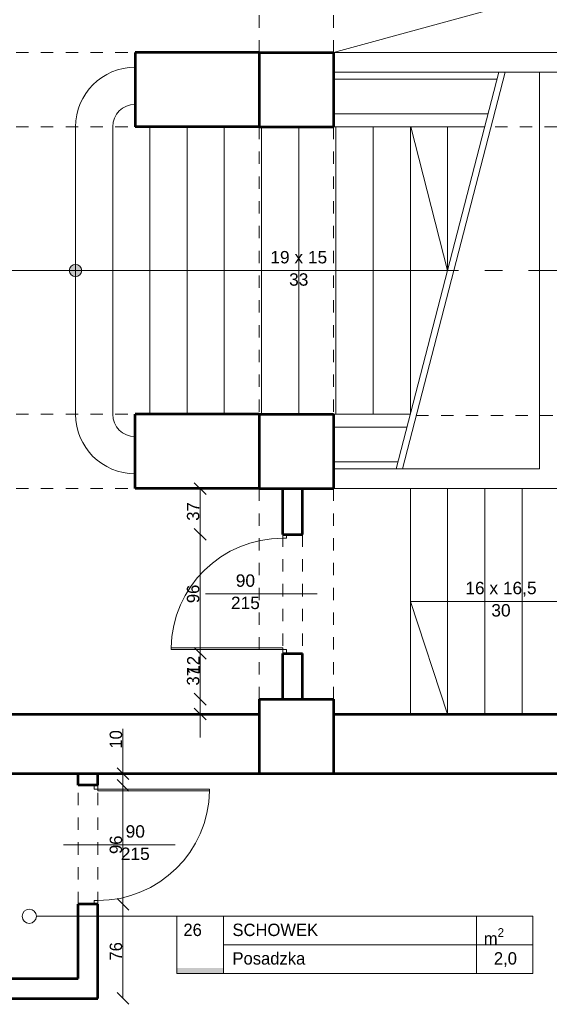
# Model space of a CAD drawing. Header units: inches. Extents: x -21887 to 84279, y -131485 to 67836.
# Tile 63 of 256: x 6530 to 10800, y 3338 to 11285. Entities that reach past the tile are written whole.
import ezdxf

# ---------------------------------------------------------------- set-up
doc = ezdxf.new("R2010")
doc.units = ezdxf.units.IN
doc.header["$MEASUREMENT"] = 0
doc.linetypes.add('Dashed copy', pattern=[200, 100, -100])
doc.linetypes.add('Double Dashed', pattern=[1093.611073, 529.166651, -211.666656, 141.111112, -211.666656])
doc.layers.get('0').update_dxf_attribs({"lineweight": 13})
doc.layers.get('Defpoints').update_dxf_attribs({"lineweight": 13})
for name, color, linetype, lineweight in [('AI_MURY', 7, 'Continuous', 53), ('Dimensioning', 7, 'Continuous', 13), ('dzialowki', 7, 'Continuous', 53), ('OPISY TABELKI', 7, 'Continuous', 13), ('PODCIAGI', 7, 'Continuous', 13), ('schodzy', 7, 'Continuous', 13)]:
    doc.layers.add(name, color=color, linetype=linetype, lineweight=lineweight)
doc.styles.add('GENERATED_STYLE_7', font='txt')
doc.styles.add('GENERATED_STYLE_8', font='txt')
doc.styles.add('GENERATED_STYLE_9', font='txt')
doc.styles.add('Style-Courier New', font='txt')
doc.dimstyles.new('Dimstyle_4', dxfattribs={"dimtxt": 100, "dimasz": 95, "dimexe": 0, "dimexo": 0, "dimgap": 0.09, "dimtad": 1, "dimdec": 0, "dimlfac": 0.1, "dimzin": 0, "dimdsep": 46, "dimlunit": 5, "dimtxsty": 'GENERATED_STYLE_7', "dimblk": 'ARROWHEAD_6', "dimcen": 0.09, "dimclrd": 161, "dimclre": 161, "dimclrt": 7, "dimadec": 0, "dimazin": 0, "dimtfac": 1, "dimtdec": 0, "dimtmove": 0, "dimatfit": 3, "dimfxl": 0, "dimtolj": 1, "dimtzin": 0, "dimarcsym": 0})
doc.dimstyles.new('Dimstyle_6', dxfattribs={"dimtxt": 100, "dimasz": 95, "dimexe": 0.18, "dimexo": 0, "dimgap": 0.09, "dimtad": 1, "dimdec": 0, "dimlfac": 0.1, "dimzin": 0, "dimdsep": 46, "dimlunit": 5, "dimtxsty": 'GENERATED_STYLE_7', "dimblk": 'ARROWHEAD_6', "dimcen": 0.09, "dimclrd": 161, "dimclre": 161, "dimclrt": 7, "dimadec": 0, "dimazin": 0, "dimtfac": 1, "dimtdec": 0, "dimtmove": 2, "dimatfit": 3, "dimfxl": 0, "dimtolj": 1, "dimtzin": 0, "dimarcsym": 0})

# ---------------------------------------------------------------- blocks, each defined once
blk = doc.blocks.new('ARROWHEAD_6')
at = {"color": 0, "linetype": 'Continuous'}
for p, q in [((0, 0), (-1, 0)), ((-0.5, -0.5), (0.5, 0.5))]:
    blk.add_line(p, q, dxfattribs=at)
blk = doc.blocks.new('*U360')
at = {"layer": 'Defpoints', "color": 0, "linetype": 'Continuous'}
for p in [(7000.5, 4145.7), (7362, 4145.7), (7160.5, 3385.7)]:
    blk.add_point(p, dxfattribs=at)
at = {"layer": 'Dimensioning', "color": 161, "linetype": 'Continuous', "lineweight": -2}
for p, q in [((7361.8, 4145.7), (7362, 4145.7)), ((7362, 3480.7), (7362, 4050.7)), ((7361.8, 3385.7), (7362, 3385.7))]:
    blk.add_line(p, q, dxfattribs=at)
at = {"layer": 'Dimensioning', "color": 161, "linetype": 'Continuous', "lineweight": -2, "xscale": 95, "yscale": 95, "zscale": 95}
for p, rotation in [((7362, 4145.7), 90), ((7362, 3385.7), 270)]:
    blk.add_blockref('ARROWHEAD_6', p, dxfattribs=dict(at, rotation=rotation))
at = {"layer": 'Dimensioning', "color": 7, "linetype": 'Continuous', "insert": (7305.7, 3765.7), "char_height": 100, "attachment_point": 5, "rotation": 90, "style": 'GENERATED_STYLE_7'}
blk.add_mtext('76', dxfattribs=at)
blk = doc.blocks.new('*D2306')
at = {"layer": 'Defpoints'}
for p in [(7000.5, 4145.7), (7362, 4145.7), (7362, 3765.7), (7160.5, 3385.7)]:
    blk.add_point(p, dxfattribs=at)
at = {"layer": 'Dimensioning', "color": 161, "linetype": 'Continuous'}
blk.add_blockref('*U360', (0, 0), dxfattribs=at)
blk = doc.blocks.new('*U978')
at = {"layer": 'Defpoints', "color": 0, "linetype": 'Continuous'}
for p in [(7000.5, 5105.7), (7362, 5105.7), (7000.5, 4145.7)]:
    blk.add_point(p, dxfattribs=at)
at = {"layer": 'Dimensioning', "color": 161, "linetype": 'Continuous', "lineweight": -2}
for p, q in [((7361.8, 5105.7), (7362.2, 5105.7)), ((7362, 4240.7), (7362, 5010.7)), ((7361.8, 4145.7), (7362.2, 4145.7))]:
    blk.add_line(p, q, dxfattribs=at)
at = {"layer": 'Dimensioning', "color": 161, "linetype": 'Continuous', "lineweight": -2, "xscale": 95, "yscale": 95, "zscale": 95}
for p, rotation in [((7362, 5105.7), 90), ((7362, 4145.7), 270)]:
    blk.add_blockref('ARROWHEAD_6', p, dxfattribs=dict(at, rotation=rotation))
at = {"layer": 'Dimensioning', "color": 7, "linetype": 'Continuous', "insert": (7305.7, 4625.7), "char_height": 100, "attachment_point": 5, "rotation": 90, "style": 'GENERATED_STYLE_7'}
blk.add_mtext('96', dxfattribs=at)
blk = doc.blocks.new('*D2307')
at = {"layer": 'Defpoints'}
for p in [(7000.5, 5105.7), (7362, 5105.7), (7305.7, 4551.8), (7000.5, 4145.7)]:
    blk.add_point(p, dxfattribs=at)
at = {"layer": 'Dimensioning', "color": 161, "linetype": 'Continuous'}
blk.add_blockref('*U978', (0, 0), dxfattribs=at)
blk = doc.blocks.new('*U361')
at = {"layer": 'Defpoints', "color": 0, "linetype": 'Continuous'}
for p in [(7362, 5200.7), (7362, 5200.7), (7000.5, 5105.7)]:
    blk.add_point(p, dxfattribs=at)
at = {"layer": 'Dimensioning', "color": 161, "linetype": 'Continuous', "lineweight": -2}
for p, q in [((7362, 5295.7), (7362, 5561.9)), ((7362, 5105.7), (7362, 5200.7)), ((7361.8, 5105.7), (7362, 5105.7)), ((7362, 5010.7), (7362, 4915.7))]:
    blk.add_line(p, q, dxfattribs=at)
at = {"layer": 'Dimensioning', "color": 161, "linetype": 'Continuous', "lineweight": -2, "xscale": 95, "yscale": 95, "zscale": 95}
for p, rotation in [((7362, 5200.7), 270), ((7362, 5105.7), 90)]:
    blk.add_blockref('ARROWHEAD_6', p, dxfattribs=dict(at, rotation=rotation))
at = {"layer": 'Dimensioning', "color": 7, "linetype": 'Continuous', "insert": (7305.7, 5476.3), "char_height": 100, "attachment_point": 5, "rotation": 90, "style": 'GENERATED_STYLE_7'}
blk.add_mtext('10', dxfattribs=at)
blk = doc.blocks.new('*D2308')
at = {"layer": 'Defpoints'}
for p in [(7362, 5476.3), (7362, 5200.7), (7362, 5200.7), (7000.5, 5105.7)]:
    blk.add_point(p, dxfattribs=at)
at = {"layer": 'Dimensioning', "color": 161, "linetype": 'Continuous'}
blk.add_blockref('*U361', (0, 0), dxfattribs=at)
blk = doc.blocks.new('*U783')
at = {"layer": 'Defpoints', "color": 0, "linetype": 'Continuous'}
for p in [(7984.8, 5800.7), (8650.5, 5800.7), (7984.8, 5680.7)]:
    blk.add_point(p, dxfattribs=at)
at = {"layer": 'Dimensioning', "color": 161, "linetype": 'Continuous', "lineweight": -2}
for p, q in [((7984.8, 5895.7), (7984.8, 6160.5)), ((7985, 5800.7), (7984.8, 5800.7)), ((7984.8, 5680.7), (7984.8, 5800.7)), ((7984.8, 5585.7), (7984.8, 5490.7))]:
    blk.add_line(p, q, dxfattribs=at)
at = {"layer": 'Dimensioning', "color": 161, "linetype": 'Continuous', "lineweight": -2, "xscale": 95, "yscale": 95, "zscale": 95}
for p, rotation in [((7984.8, 5800.7), 270), ((7984.8, 5680.7), 90)]:
    blk.add_blockref('ARROWHEAD_6', p, dxfattribs=dict(at, rotation=rotation))
at = {"layer": 'Dimensioning', "color": 7, "linetype": 'Continuous', "insert": (7929.8, 6075.6), "char_height": 100, "attachment_point": 5, "rotation": 90, "style": 'GENERATED_STYLE_7'}
blk.add_mtext('12', dxfattribs=at)
blk = doc.blocks.new('*D3012')
at = {"layer": 'Defpoints'}
for p in [(7984.8, 6075.6), (7984.8, 5800.7), (8650.5, 5800.7), (7984.8, 5680.7)]:
    blk.add_point(p, dxfattribs=at)
at = {"layer": 'Dimensioning', "color": 161, "linetype": 'Continuous'}
blk.add_blockref('*U783', (0, 0), dxfattribs=at)
blk = doc.blocks.new('*U784')
at = {"layer": 'Defpoints', "color": 0, "linetype": 'Continuous'}
for p in [(7984.8, 6170.7), (8810.5, 6170.7), (8650.5, 5800.7)]:
    blk.add_point(p, dxfattribs=at)
at = {"layer": 'Dimensioning', "color": 161, "linetype": 'Continuous', "lineweight": -2}
for p, q in [((7985, 6170.7), (7984.8, 6170.7)), ((7984.8, 5895.7), (7984.8, 6075.7)), ((7985, 5800.7), (7984.8, 5800.7))]:
    blk.add_line(p, q, dxfattribs=at)
at = {"layer": 'Dimensioning', "color": 161, "linetype": 'Continuous', "lineweight": -2, "xscale": 95, "yscale": 95, "zscale": 95}
for p, rotation in [((7984.8, 6170.7), 90), ((7984.8, 5800.7), 270)]:
    blk.add_blockref('ARROWHEAD_6', p, dxfattribs=dict(at, rotation=rotation))
at = {"layer": 'Dimensioning', "color": 7, "linetype": 'Continuous', "insert": (7928.5, 5985.7), "char_height": 100, "attachment_point": 5, "rotation": 90, "style": 'GENERATED_STYLE_7'}
blk.add_mtext('37', dxfattribs=at)
blk = doc.blocks.new('*D3013')
at = {"layer": 'Defpoints'}
for p in [(7984.8, 6170.7), (8810.5, 6170.7), (7984.8, 5985.7), (8650.5, 5800.7)]:
    blk.add_point(p, dxfattribs=at)
at = {"layer": 'Dimensioning', "color": 161, "linetype": 'Continuous'}
blk.add_blockref('*U784', (0, 0), dxfattribs=at)
blk = doc.blocks.new('*U785')
at = {"layer": 'Defpoints', "color": 0, "linetype": 'Continuous'}
for p in [(7984.8, 7130.7), (8810.5, 7130.7), (8810.5, 6170.7)]:
    blk.add_point(p, dxfattribs=at)
at = {"layer": 'Dimensioning', "color": 161, "linetype": 'Continuous', "lineweight": -2}
for p, q in [((7985, 7130.7), (7984.8, 7130.7)), ((7984.8, 6265.7), (7984.8, 7035.7)), ((7985, 6170.7), (7984.8, 6170.7))]:
    blk.add_line(p, q, dxfattribs=at)
at = {"layer": 'Dimensioning', "color": 161, "linetype": 'Continuous', "lineweight": -2, "xscale": 95, "yscale": 95, "zscale": 95}
for p, rotation in [((7984.8, 7130.7), 90), ((7984.8, 6170.7), 270)]:
    blk.add_blockref('ARROWHEAD_6', p, dxfattribs=dict(at, rotation=rotation))
at = {"layer": 'Dimensioning', "color": 7, "linetype": 'Continuous', "insert": (7928.5, 6650.7), "char_height": 100, "attachment_point": 5, "rotation": 90, "style": 'GENERATED_STYLE_7'}
blk.add_mtext('96', dxfattribs=at)
blk = doc.blocks.new('*D3014')
at = {"layer": 'Defpoints'}
for p in [(7984.8, 7130.7), (8810.5, 7130.7), (7984.8, 6650.7), (8810.5, 6170.7)]:
    blk.add_point(p, dxfattribs=at)
at = {"layer": 'Dimensioning', "color": 161, "linetype": 'Continuous'}
blk.add_blockref('*U785', (0, 0), dxfattribs=at)
blk = doc.blocks.new('*U786')
at = {"layer": 'Defpoints', "color": 0, "linetype": 'Continuous'}
for p in [(7984.8, 7500.7), (8650.5, 7500.7), (8810.5, 7130.7)]:
    blk.add_point(p, dxfattribs=at)
at = {"layer": 'Dimensioning', "color": 161, "linetype": 'Continuous', "lineweight": -2}
for p, q in [((7985, 7500.7), (7984.8, 7500.7)), ((7984.8, 7225.7), (7984.8, 7405.7)), ((7985, 7130.7), (7984.8, 7130.7))]:
    blk.add_line(p, q, dxfattribs=at)
at = {"layer": 'Dimensioning', "color": 161, "linetype": 'Continuous', "lineweight": -2, "xscale": 95, "yscale": 95, "zscale": 95}
for p, rotation in [((7984.8, 7500.7), 90), ((7984.8, 7130.7), 270)]:
    blk.add_blockref('ARROWHEAD_6', p, dxfattribs=dict(at, rotation=rotation))
at = {"layer": 'Dimensioning', "color": 7, "linetype": 'Continuous', "insert": (7928.5, 7315.7), "char_height": 100, "attachment_point": 5, "rotation": 90, "style": 'GENERATED_STYLE_7'}
blk.add_mtext('37', dxfattribs=at)
blk = doc.blocks.new('*D3015')
at = {"layer": 'Defpoints'}
for p in [(7984.8, 7500.7), (8650.5, 7500.7), (7984.8, 7315.7), (8810.5, 7130.7)]:
    blk.add_point(p, dxfattribs=at)
at = {"layer": 'Dimensioning', "color": 161, "linetype": 'Continuous'}
blk.add_blockref('*U786', (0, 0), dxfattribs=at)

msp = doc.modelspace()

# ---------------------------------------------------------------- hatches: boundary and pattern name
at = {"layer": 'OPISY TABELKI', "extrusion": (0, 0, -1)}
msp.add_hatch(color=7, dxfattribs=at).paths.add_polyline_path([(-8173.2, 3588), (-8173.2, 3630.1), (-7796.8, 3630.1), (-7796.8, 3588)], flags=16)
at = {"layer": 'schodzy'}
msp.add_hatch(color=9, dxfattribs=at).paths.add_polyline_path([(7029.6, 9260.7, 1), (6929.6, 9260.7, 1)], flags=16)

# ---------------------------------------------------------------- linework, layer by layer
at = {"layer": 'AI_MURY', "color": 7, "linetype": 'Continuous'}
for p, q in [((8460.5, 11020.7), (7460.5, 11020.7)), ((7460.5, 11020.7), (7460.5, 10420.7)), ((8460.5, 11020.7), (9060.5, 11020.7)), ((8460.5, 11020.7), (8460.5, 10420.7)), ((9060.5, 11020.7), (9060.5, 10420.7)), ((8460.5, 10420.7), (7460.5, 10420.7)), ((8460.5, 10420.7), (9060.5, 10420.7)), ((7460.5, 7500.7), (7460.5, 8100.7)), ((8460.5, 8100.7), (7460.5, 8100.7)), ((8460.5, 8100.7), (9060.5, 8100.7)), ((8460.5, 8100.7), (8460.5, 7500.7)), ((9060.5, 8100.7), (9060.5, 7500.7)), ((8460.5, 7500.7), (7460.5, 7500.7)), ((8460.5, 7500.7), (9060.5, 7500.7)), ((8460.5, 5800.7), (9060.5, 5800.7)), ((8460.5, 5800.7), (8460.5, 5200.7)), ((9060.5, 5800.7), (9060.5, 5200.7)), ((5450.5, 5680.7), (8460.5, 5680.7)), ((9060.5, 5680.7), (12160.5, 5680.7)), ((4220.5, 5200.7), (13160.5, 5200.7)), ((8460.5, 5200.7), (9060.5, 5200.7))]:
    msp.add_line(p, q, dxfattribs=at)
at = {"layer": 'dzialowki', "color": 12, "linetype": 'Continuous'}
for p, q in [((8650.5, 7130.7), (8650.5, 7500.7)), ((8810.5, 7130.7), (8810.5, 7500.7)), ((8650.5, 7130.7), (8810.5, 7130.7)), ((8650.5, 6170.7), (8810.5, 6170.7)), ((8650.5, 5800.7), (8650.5, 6170.7)), ((8810.5, 5800.7), (8810.5, 6170.7)), ((7000.5, 5105.7), (7000.5, 5200.7)), ((7160.5, 5105.7), (7160.5, 5200.7)), ((7160.5, 5105.7), (7000.5, 5105.7)), ((7000.5, 3545.7), (7000.5, 4145.7)), ((7160.5, 4145.7), (7000.5, 4145.7)), ((7160.5, 3385.7), (7160.5, 4145.7)), ((5800.5, 3545.7), (7000.5, 3545.7)), ((4220.5, 3385.7), (7160.5, 3385.7))]:
    msp.add_line(p, q, dxfattribs=at)
at = {"layer": 'OPISY TABELKI', "color": 7, "linetype": 'Continuous'}
for p, q in [((6664.2, 4048.7), (10666.6, 4048.7)), ((7796.8, 4048.7), (7796.8, 3588)), ((8173.2, 4048.7), (8173.2, 3588)), ((10212.5, 4048.7), (10212.5, 3588)), ((10666.6, 4048.7), (10666.6, 3588)), ((8173.2, 3818.3), (10666.6, 3818.3)), ((7796.8, 3588), (10666.6, 3588))]:
    msp.add_line(p, q, dxfattribs=at)
msp.add_circle((6607, 4048.7), 57.2, dxfattribs=at)
at = {"layer": 'PODCIAGI', "color": 7, "linetype": 'Dashed copy'}
for p, q in [((8460.5, 12720.7), (8460.5, 11020.7)), ((9060.5, 12720.7), (9060.5, 11020.7)), ((5500.5, 11020.7), (7460.5, 11020.7)), ((5500.5, 10420.7), (7460.5, 10420.7)), ((5500.5, 8100.7), (7460.5, 8100.7)), ((5500.5, 7500.7), (7460.5, 7500.7)), ((8460.5, 7500.7), (8460.5, 5800.7)), ((9060.5, 7500.7), (9060.5, 5800.7))]:
    msp.add_line(p, q, dxfattribs=at)
at = {"layer": 'PODCIAGI', "color": 9, "linetype": 'Continuous'}
msp.add_line((9060.5, 11020.7), (12160.5, 11870.7), dxfattribs=at)
at = {"layer": 'PODCIAGI', "color": 7, "linetype": 'Double Dashed'}
msp.add_line((82247, 9260.7), (-13376.4, 9260.7), dxfattribs=at)
at = {"layer": 'PODCIAGI', "color": 5, "linetype": 'Continuous'}
for p, q in [((8650.5, 7100.7), (8650.5, 7130.7)), ((8680.5, 7100.7), (8650.5, 7100.7)), ((8680.5, 7100.7), (8680.5, 7130.7)), ((8028.8, 6650.7), (8928.8, 6650.7)), ((8650.5, 6215.7), (7750.5, 6215.7)), ((7750.5, 6200.7), (7750.5, 6215.7)), ((8650.5, 6200.7), (7750.5, 6200.7)), ((8650.5, 6200.7), (8650.5, 6215.7)), ((8650.5, 6170.7), (8650.5, 6200.7)), ((8680.5, 6200.7), (8650.5, 6200.7)), ((8680.5, 6170.7), (8680.5, 6200.7)), ((7130.5, 5105.7), (7130.5, 5075.7)), ((7160.5, 5105.7), (7160.5, 5075.7)), ((7130.5, 5075.7), (7160.5, 5075.7)), ((7160.5, 5075.7), (8060.5, 5075.7)), ((7160.5, 5075.7), (7160.5, 5060.7)), ((7160.5, 5060.7), (8060.5, 5060.7)), ((8060.5, 5075.7), (8060.5, 5060.7)), ((7782.3, 4625.7), (6882.3, 4625.7)), ((7130.5, 4175.7), (7160.5, 4175.7)), ((7130.5, 4175.7), (7130.5, 4145.7)), ((7160.5, 4175.7), (7160.5, 4145.7))]:
    msp.add_line(p, q, dxfattribs=at)
at = {"layer": 'PODCIAGI', "color": 5, "linetype": 'Dashed copy'}
for p, q in [((8650.5, 7130.7), (8650.5, 6170.7)), ((8810.5, 7130.7), (8810.5, 6170.7)), ((7000.5, 4145.7), (7000.5, 5105.7)), ((7160.5, 4145.7), (7160.5, 5105.7))]:
    msp.add_line(p, q, dxfattribs=at)
at = {"layer": 'PODCIAGI', "color": 7, "linetype": 'Continuous'}
msp.add_arc((8650.5, 6200.7), 900.1, 90, 179.04516, dxfattribs=at)
at = {"layer": 'PODCIAGI', "color": 5, "linetype": 'Continuous'}
msp.add_arc((7160.5, 5075.7), 900.1, 270, 359.04516, dxfattribs=at)
at = {"layer": 'schodzy', "color": 7, "linetype": 'Continuous'}
for p, q in [((12160.5, 11020.7), (9060.5, 11020.7)), ((12160.5, 10860.7), (9060.5, 10860.7)), ((10719.6, 7660.7), (10719.6, 10860.7)), ((6979.6, 9260.7), (6979.6, 10420.7)), ((6979.6, 9260.7), (6979.6, 10420.7)), ((3267.9, 9260.7), (6979.6, 9260.7)), ((3267.9, 9260.7), (6979.6, 9260.7)), ((10719.6, 7660.7), (9060.5, 7660.7)), ((10879.6, 7500.7), (9060.5, 7500.7))]:
    msp.add_line(p, q, dxfattribs=at)
at = {"layer": 'schodzy', "color": 9, "linetype": 'Continuous'}
for p, q in [((9565.8, 7660.7), (10393.4, 10860.7)), ((9615.8, 7660.7), (10443.4, 10860.7)), ((6979.6, 8100.7), (6979.6, 10420.7)), ((7279.6, 8100.7), (7279.6, 10420.7)), ((7579.6, 8100.7), (7579.6, 10420.7)), ((7879.6, 8100.7), (7879.6, 10420.7)), ((8179.6, 8100.7), (8179.6, 10420.7)), ((8479.6, 8100.7), (8479.6, 10420.7)), ((8779.6, 8100.7), (8779.6, 10420.7)), ((10279.6, 10420.7), (9060.5, 10420.7)), ((9079.6, 8100.7), (9079.6, 10420.7)), ((9379.6, 8100.7), (9379.6, 10420.7)), ((9679.6, 8100.7), (9679.6, 10420.7)), ((9979.6, 9260.7), (9683.7, 10420.7)), ((9979.6, 9260.7), (9979.6, 10420.7)), ((6979.6, 9260.7), (9979.6, 9260.7)), ((9679.6, 8100.7), (9060.5, 8100.7)), ((9679.6, 5680.7), (9679.6, 7500.7)), ((9979.6, 5680.7), (9979.6, 7500.7)), ((10279.6, 5680.7), (10279.6, 7500.7)), ((10579.6, 5680.7), (10579.6, 7500.7)), ((9679.6, 6590.7), (9979.6, 5680.7)), ((9679.6, 6590.7), (11520, 6590.7))]:
    msp.add_line(p, q, dxfattribs=at)
at = {"layer": 'schodzy', "color": 251, "linetype": 'Continuous'}
for p, q in [((9060.5, 10805.7), (10379.1, 10805.7)), ((9060.5, 10525.7), (10306.7, 10525.7)), ((9060.5, 7995.7), (9652.4, 7995.7)), ((9060.5, 7715.7), (9580, 7715.7))]:
    msp.add_line(p, q, dxfattribs=at)
at = {"layer": 'schodzy', "color": 7, "linetype": 'Dashed copy'}
for p, q in [((8460.5, 10420.7), (8460.5, 8100.7)), ((9060.5, 10420.7), (9060.5, 8100.7)), ((10362.3, 10420.7), (12160.5, 10420.7)), ((9727, 8090.7), (12160.5, 8090.7))]:
    msp.add_line(p, q, dxfattribs=at)
at = {"layer": 'schodzy', "color": 9, "linetype": 'Continuous'}
msp.add_circle((6979.6, 9260.7), 50, dxfattribs=at)
for centre, radius, start, end in [((7460.5, 10420.7), 480.9, 90, 180), ((7460.5, 10420.7), 180.9, 90, 180), ((7460.5, 8100.7), 480.9, 180, 270), ((7460.5, 8100.7), 180.9, 180, 270)]:
    msp.add_arc(centre, radius, start, end, dxfattribs=at)

# ---------------------------------------------------------------- texts
at = {"layer": 'OPISY TABELKI', "color": 7, "char_height": 100, "attachment_point": 1}
for s, insert, width, style in [('26', (7849.5, 3989.2), 323.775, 'GENERATED_STYLE_8'), ('SCHOWEK     ', (8245.1, 3989.2), 2409.415, 'GENERATED_STYLE_9'), ('\\A1;m\\H70.000000;\\S2^  ;', (10271.4, 3952.6), 323.775, 'GENERATED_STYLE_9'), ('Posadzka     ', (8245.1, 3758.9), 2409.415, 'GENERATED_STYLE_9'), ('   2,0           ', (10241.6, 3758.9), 424.969, 'GENERATED_STYLE_9')]:
    msp.add_mtext(s, dxfattribs=dict(at, insert=insert, width=width, style=style))
at = {"layer": 'PODCIAGI', "color": 5, "char_height": 100, "width": 704.483, "attachment_point": 2, "line_spacing_factor": 1.079165, "style": 'GENERATED_STYLE_7'}
for insert in [(8349.5, 6808.3), (7461.5, 4783.3)]:
    msp.add_mtext('\\fArial|b0|i0|c238|p39;90\\P215', dxfattribs=dict(at, insert=insert))
at = {"layer": 'schodzy', "color": 9, "char_height": 100, "width": 1279.368, "attachment_point": 2, "line_spacing_factor": 1.079165, "style": 'GENERATED_STYLE_7'}
for s, insert in [('\\fArial|b0|i0|c238|p39;19 x 15\\P33', (8779.6, 9418.3)), ('\\fArial|b0|i0|c238|p39;16 x 16,5\\P30', (10410, 6748.3))]:
    msp.add_mtext(s, dxfattribs=dict(at, insert=insert))

# ---------------------------------------------------------------- dimensions: what is measured, and where the dimension line sits
at = {"layer": 'Dimensioning', "color": 161, "linetype": 'Continuous'}
for base, p1, p2, dimstyle, override, picture, middle in [((7984.8, 7500.7), (8810.5, 7130.7), (8650.5, 7500.7), 'Dimstyle_4', {"dimtxsty": 'Style-Courier New', "dimclrd": 0, "dimclre": 161, "dimlwe": 0}, '*D3015', (7984.8, 7315.7)), ((7984.8, 7130.7), (8810.5, 6170.7), (8810.5, 7130.7), 'Dimstyle_4', {"dimtxsty": 'Style-Courier New', "dimclrd": 0, "dimclre": 161, "dimlwe": 0}, '*D3014', (7984.8, 6650.7)), ((7984.8, 6170.7), (8650.5, 5800.7), (8810.5, 6170.7), 'Dimstyle_4', {"dimtxsty": 'Style-Courier New', "dimclrd": 0, "dimclre": 161, "dimlwe": 0}, '*D3013', (7984.8, 5985.7)), ((7984.8, 5800.7), (7984.8, 5680.7), (8650.5, 5800.7), 'Dimstyle_4', {"dimtxsty": 'Style-Courier New', "dimclrd": 0, "dimclre": 161, "dimlwe": 0}, '*D3012', (7984.8, 6075.6)), ((7361.9904925, 5200.7131048), (7000.5180538, 5105.7131048), (7361.9904925, 5200.7131048), 'Dimstyle_4', {"dimtxsty": 'Style-Courier New', "dimclrd": 0, "dimclre": 161, "dimlwe": 0}, '*D2308', (7361.9904925, 5476.3159253)), ((7362, 5105.7), (7000.5, 4145.7), (7000.5, 5105.7), 'Dimstyle_6', {"dimtad": 0, "dimtxsty": 'Style-Courier New', "dimclrd": 0, "dimclre": 161, "dimlwe": 0}, '*D2307', (7305.7, 4551.8)), ((7362, 4145.7), (7160.5, 3385.7), (7000.5, 4145.7), 'Dimstyle_4', {"dimtxsty": 'Style-Courier New', "dimclrd": 0, "dimclre": 161, "dimlwe": 0}, '*D2306', (7362, 3765.7))]:
    dim = msp.add_linear_dim(base=base, p1=p1, p2=p2, angle=90, dimstyle=dimstyle, override=override, dxfattribs=at)
    dim.commit()
    dim.dimension.update_dxf_attribs({"geometry": picture, "text_midpoint": middle, "dimtype": 128})

doc.saveas('drawing.dxf')
